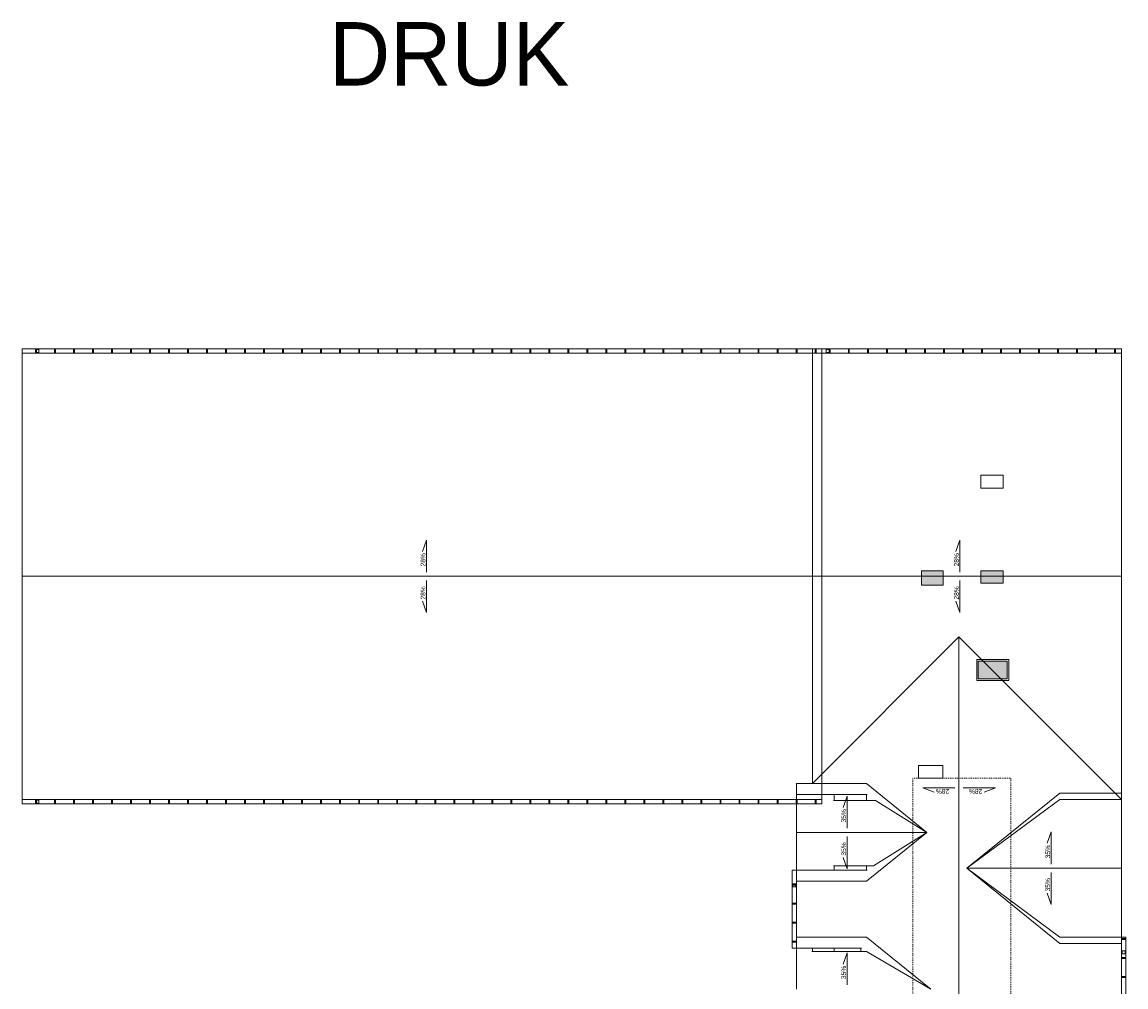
# Model space of a CAD drawing. Header units: millimetres. Extents: x -146116 to 602001, y -318793 to 100489.
# Tile 25 of 100: x 301474 to 336301, y -178308 to -147883. Entities that reach past the tile are written whole.
import ezdxf

# ---------------------------------------------------------------- set-up
doc = ezdxf.new("R2010")
doc.units = ezdxf.units.MM
doc.header["$LTSCALE"] = 0.1
doc.header["$MEASUREMENT"] = 0
doc.set_wipeout_variables(frame=1)
doc.linetypes.add('eks Rzut piętra II$0$Przerywana', pattern=[564.444447, 282.222223, -282.222223])
doc.linetypes.add('eks Rzut piętra II$0$Wipeout_Contour', pattern=[1000, 0, -1000])
doc.layers.get('0').update_dxf_attribs({"color": 8})
for name, color, linetype, lineweight in [('eks Rzut piętra II$0$poziom_3 (1)_7_0_Nr_pióra__81_Nr_pióra__1', 8, 'Continuous', 18), ('eks Rzut piętra II$0$poziom_3 (1)_7_2D - Ogólne_Nr_pióra__1_Nr_pióra__7', 8, 'Continuous', 18), ('eks Rzut piętra II$0$poziom_3 (1)_7_Konstrukcja - Dachy_Nr_pióra__92_Nr_pióra__2', 8, 'Continuous', 18), ('eks Rzut piętra II$0$poziom_3 (1)_7_Konstrukcja - Stropy_Nr_pióra__81_Nr_pióra__1', 8, 'Continuous', 18), ('eks Rzut piętra II$0$poziom_3 (1)_7_Konstrukcja - Ściany zew_Nr_pióra__254', 8, 'Continuous', 18), ('eks Rzut piętra II$0$poziom_3 (1)_7_Konstrukcja - Ściany zew_Nr_pióra__87_Nr_pióra__1', 8, 'Continuous', 18), ('eks Rzut piętra II$0$poziom_3 (1)_7_Opisy - Teksty_Nr_pióra__1_Nr_pióra__7', 8, 'Continuous', 18), ('Oświetlenie ewakuacyjne', 3, 'Continuous', 20)]:
    doc.layers.add(name, color=color, linetype=linetype, lineweight=lineweight)
doc.layers.add('eks Rzut piętra II$0$poziom_3 (1)_7_2D - Ogólne_Nr_pióra__19', color=8, linetype='Continuous')
doc.layers.add('eks Rzut piętra II$0$poziom_3 (1)_7_Konstrukcja - Ściany zew', color=8, linetype='Continuous')
doc.styles.add('eks Rzut piętra II$0$GENERATED_STYLE_1', font='arial.ttf')
doc.styles.add('eks Rzut piętra II$0$Standard', font='txt')

# ---------------------------------------------------------------- blocks, each defined once
blk = doc.blocks.new('eks Rzut piętra II')
at = {"layer": 'eks Rzut piętra II$0$poziom_3 (1)_7_2D - Ogólne_Nr_pióra__19', "linetype": 'Continuous', "lineweight": 0}
for points in [[(229807, 46586), (229127, 46586), (229127, 46136), (229807, 46136)], [(231697, 46586), (230997, 46586), (230997, 46196), (231697, 46196)], [(231697, 46196), (231697, 46586), (230997, 46586), (230997, 46196)], [(231827, 43176), (231827, 43736), (230917, 43736), (230917, 43176)]]:
    blk.add_hatch(color=256, dxfattribs=at).paths.add_polyline_path(points)
at = {"layer": 'eks Rzut piętra II$0$poziom_3 (1)_7_0_Nr_pióra__81_Nr_pióra__1', "linetype": 'Continuous', "lineweight": 18}
for p, q in [((225982, 53586), (200747, 53586)), ((200747, 53586), (200747, 53446)), ((200747, 53446), (225982, 53446)), ((201197, 53588), (201167, 53588)), ((201167, 53588), (201167, 53444)), ((201167, 53444), (201197, 53444)), ((201279, 53566), (201179, 53566)), ((201179, 53566), (201179, 53466)), ((201179, 53466), (201279, 53466)), ((201197, 53444), (201197, 53588)), ((201279, 53466), (201279, 53566)), ((201797, 53588), (201767, 53588)), ((201767, 53588), (201767, 53444)), ((201767, 53444), (201797, 53444)), ((201797, 53444), (201797, 53588)), ((202397, 53588), (202367, 53588)), ((202367, 53588), (202367, 53444)), ((202367, 53444), (202397, 53444)), ((202397, 53444), (202397, 53588)), ((202997, 53588), (202967, 53588)), ((202967, 53588), (202967, 53444)), ((202967, 53444), (202997, 53444)), ((202997, 53444), (202997, 53588)), ((203597, 53588), (203567, 53588)), ((203567, 53588), (203567, 53444)), ((203567, 53444), (203597, 53444)), ((203597, 53444), (203597, 53588)), ((204197, 53588), (204167, 53588)), ((204167, 53588), (204167, 53444)), ((204167, 53444), (204197, 53444)), ((204197, 53444), (204197, 53588)), ((204797, 53588), (204767, 53588)), ((204767, 53588), (204767, 53444)), ((204767, 53444), (204797, 53444)), ((204797, 53444), (204797, 53588)), ((205397, 53588), (205367, 53588)), ((205367, 53588), (205367, 53444)), ((205367, 53444), (205397, 53444)), ((205397, 53444), (205397, 53588)), ((205997, 53588), (205967, 53588)), ((205967, 53588), (205967, 53444)), ((205967, 53444), (205997, 53444)), ((205997, 53444), (205997, 53588)), ((206597, 53588), (206567, 53588)), ((206567, 53588), (206567, 53444)), ((206567, 53444), (206597, 53444)), ((206597, 53444), (206597, 53588)), ((207197, 53588), (207167, 53588)), ((207167, 53588), (207167, 53444)), ((207167, 53444), (207197, 53444)), ((207197, 53444), (207197, 53588)), ((207797, 53588), (207767, 53588)), ((207767, 53588), (207767, 53444)), ((207767, 53444), (207797, 53444)), ((207797, 53444), (207797, 53588)), ((208397, 53588), (208367, 53588)), ((208367, 53588), (208367, 53444)), ((208367, 53444), (208397, 53444)), ((208397, 53444), (208397, 53588)), ((208997, 53588), (208967, 53588)), ((208967, 53588), (208967, 53444)), ((208967, 53444), (208997, 53444)), ((208997, 53444), (208997, 53588)), ((209597, 53588), (209567, 53588)), ((209567, 53588), (209567, 53444)), ((209567, 53444), (209597, 53444)), ((209597, 53444), (209597, 53588)), ((210197, 53588), (210167, 53588)), ((210167, 53588), (210167, 53444)), ((210167, 53444), (210197, 53444)), ((210197, 53444), (210197, 53588)), ((210797, 53588), (210767, 53588)), ((210767, 53588), (210767, 53444)), ((210767, 53444), (210797, 53444)), ((210797, 53444), (210797, 53588)), ((211397, 53588), (211367, 53588)), ((211367, 53588), (211367, 53444)), ((211367, 53444), (211397, 53444)), ((211397, 53444), (211397, 53588)), ((211997, 53588), (211967, 53588)), ((211967, 53588), (211967, 53444)), ((211967, 53444), (211997, 53444)), ((211997, 53444), (211997, 53588)), ((212597, 53588), (212567, 53588)), ((212567, 53588), (212567, 53444)), ((212567, 53444), (212597, 53444)), ((212597, 53444), (212597, 53588)), ((213197, 53588), (213167, 53588)), ((213167, 53588), (213167, 53444)), ((213167, 53444), (213197, 53444)), ((213197, 53444), (213197, 53588)), ((213797, 53588), (213767, 53588)), ((213767, 53588), (213767, 53444)), ((213767, 53444), (213797, 53444)), ((213797, 53444), (213797, 53588)), ((214397, 53588), (214367, 53588)), ((214367, 53588), (214367, 53444)), ((214367, 53444), (214397, 53444)), ((214397, 53444), (214397, 53588)), ((214997, 53588), (214967, 53588)), ((214967, 53588), (214967, 53444)), ((214967, 53444), (214997, 53444)), ((214997, 53444), (214997, 53588)), ((215597, 53588), (215567, 53588)), ((215567, 53588), (215567, 53444)), ((215567, 53444), (215597, 53444)), ((215597, 53444), (215597, 53588)), ((216197, 53588), (216167, 53588)), ((216167, 53588), (216167, 53444)), ((216167, 53444), (216197, 53444)), ((216197, 53444), (216197, 53588)), ((216797, 53588), (216767, 53588)), ((216767, 53588), (216767, 53444)), ((216767, 53444), (216797, 53444)), ((216797, 53444), (216797, 53588)), ((217397, 53588), (217367, 53588)), ((217367, 53588), (217367, 53444)), ((217367, 53444), (217397, 53444)), ((217397, 53444), (217397, 53588)), ((217997, 53588), (217967, 53588)), ((217967, 53588), (217967, 53444)), ((217967, 53444), (217997, 53444)), ((217997, 53444), (217997, 53588)), ((218597, 53588), (218567, 53588)), ((218567, 53588), (218567, 53444)), ((218567, 53444), (218597, 53444)), ((218597, 53444), (218597, 53588)), ((219197, 53588), (219167, 53588)), ((219167, 53588), (219167, 53444)), ((219167, 53444), (219197, 53444)), ((219197, 53444), (219197, 53588)), ((219797, 53588), (219767, 53588)), ((219767, 53588), (219767, 53444)), ((219767, 53444), (219797, 53444)), ((219797, 53444), (219797, 53588)), ((220397, 53588), (220367, 53588)), ((220367, 53588), (220367, 53444)), ((220367, 53444), (220397, 53444)), ((220397, 53444), (220397, 53588)), ((220997, 53588), (220967, 53588)), ((220967, 53588), (220967, 53444)), ((220967, 53444), (220997, 53444)), ((220997, 53444), (220997, 53588)), ((221597, 53588), (221567, 53588)), ((221567, 53588), (221567, 53444)), ((221567, 53444), (221597, 53444)), ((221597, 53444), (221597, 53588)), ((222197, 53588), (222167, 53588)), ((222167, 53588), (222167, 53444)), ((222167, 53444), (222197, 53444)), ((222197, 53444), (222197, 53588)), ((222797, 53588), (222767, 53588)), ((222767, 53588), (222767, 53444)), ((222767, 53444), (222797, 53444)), ((222797, 53444), (222797, 53588)), ((223397, 53588), (223367, 53588)), ((223367, 53588), (223367, 53444)), ((223367, 53444), (223397, 53444)), ((223397, 53444), (223397, 53588)), ((223997, 53588), (223967, 53588)), ((223967, 53588), (223967, 53444)), ((223967, 53444), (223997, 53444)), ((223997, 53444), (223997, 53588)), ((224597, 53588), (224567, 53588)), ((224567, 53588), (224567, 53444)), ((224567, 53444), (224597, 53444)), ((224597, 53444), (224597, 53588)), ((225197, 53588), (225167, 53588)), ((225167, 53588), (225167, 53444)), ((225167, 53444), (225197, 53444)), ((225197, 53444), (225197, 53588)), ((235432, 53586), (225682, 53586)), ((225682, 53586), (225682, 53446)), ((225682, 53446), (235432, 53446)), ((225797, 53588), (225767, 53588)), ((225767, 53588), (225767, 53444)), ((225767, 53444), (225797, 53444)), ((225797, 53444), (225797, 53588)), ((225982, 53446), (225982, 53586)), ((226214, 53566), (226114, 53566)), ((226114, 53566), (226114, 53466)), ((226114, 53466), (226214, 53466)), ((226214, 53466), (226214, 53566)), ((226247, 53588), (226217, 53588)), ((226217, 53588), (226217, 53444)), ((226217, 53444), (226247, 53444)), ((226247, 53444), (226247, 53588)), ((226847, 53588), (226817, 53588)), ((226817, 53588), (226817, 53444)), ((226817, 53444), (226847, 53444)), ((226847, 53444), (226847, 53588)), ((227447, 53588), (227417, 53588)), ((227417, 53588), (227417, 53444)), ((227417, 53444), (227447, 53444)), ((227447, 53444), (227447, 53588)), ((228047, 53588), (228017, 53588)), ((228017, 53588), (228017, 53444)), ((228017, 53444), (228047, 53444)), ((228047, 53444), (228047, 53588)), ((228647, 53588), (228617, 53588)), ((228617, 53588), (228617, 53444)), ((228617, 53444), (228647, 53444)), ((228647, 53444), (228647, 53588)), ((229247, 53588), (229217, 53588)), ((229217, 53588), (229217, 53444)), ((229217, 53444), (229247, 53444)), ((229247, 53444), (229247, 53588)), ((229847, 53588), (229817, 53588)), ((229817, 53588), (229817, 53444)), ((229817, 53444), (229847, 53444)), ((229847, 53444), (229847, 53588)), ((230447, 53588), (230417, 53588)), ((230417, 53588), (230417, 53444)), ((230417, 53444), (230447, 53444)), ((230447, 53444), (230447, 53588)), ((231047, 53588), (231017, 53588)), ((231017, 53588), (231017, 53444)), ((231017, 53444), (231047, 53444)), ((231047, 53444), (231047, 53588)), ((231647, 53588), (231617, 53588)), ((231617, 53588), (231617, 53444)), ((231617, 53444), (231647, 53444)), ((231647, 53444), (231647, 53588)), ((232247, 53588), (232217, 53588)), ((232217, 53588), (232217, 53444)), ((232217, 53444), (232247, 53444)), ((232247, 53444), (232247, 53588)), ((232847, 53588), (232817, 53588)), ((232817, 53588), (232817, 53444)), ((232817, 53444), (232847, 53444)), ((232847, 53444), (232847, 53588)), ((233447, 53588), (233417, 53588)), ((233417, 53588), (233417, 53444)), ((233417, 53444), (233447, 53444)), ((233447, 53444), (233447, 53588)), ((234047, 53588), (234017, 53588)), ((234017, 53588), (234017, 53444)), ((234017, 53444), (234047, 53444)), ((234047, 53444), (234047, 53588)), ((234647, 53588), (234617, 53588)), ((234617, 53588), (234617, 53444)), ((234617, 53444), (234647, 53444)), ((234647, 53444), (234647, 53588)), ((235247, 53588), (235217, 53588)), ((235217, 53588), (235217, 53444)), ((235217, 53444), (235247, 53444)), ((235247, 53444), (235247, 53588)), ((235432, 53446), (235432, 53586)), ((200747, 39236), (200747, 39376)), ((200747, 39376), (225982, 39376)), ((201167, 39234), (201167, 39378)), ((201167, 39378), (201197, 39378)), ((201179, 39256), (201179, 39356)), ((201179, 39356), (201279, 39356)), ((201197, 39378), (201197, 39234)), ((201279, 39356), (201279, 39256)), ((201767, 39234), (201767, 39378)), ((201767, 39378), (201797, 39378)), ((201797, 39378), (201797, 39234)), ((202367, 39234), (202367, 39378)), ((202367, 39378), (202397, 39378)), ((202397, 39378), (202397, 39234)), ((202967, 39234), (202967, 39378)), ((202967, 39378), (202997, 39378)), ((202997, 39378), (202997, 39234)), ((203567, 39234), (203567, 39378)), ((203567, 39378), (203597, 39378)), ((203597, 39378), (203597, 39234)), ((204167, 39234), (204167, 39378)), ((204167, 39378), (204197, 39378)), ((204197, 39378), (204197, 39234)), ((204767, 39234), (204767, 39378)), ((204767, 39378), (204797, 39378)), ((204797, 39378), (204797, 39234)), ((205367, 39234), (205367, 39378)), ((205367, 39378), (205397, 39378)), ((205397, 39378), (205397, 39234)), ((205967, 39234), (205967, 39378)), ((205967, 39378), (205997, 39378)), ((205997, 39378), (205997, 39234)), ((206567, 39234), (206567, 39378)), ((206567, 39378), (206597, 39378)), ((206597, 39378), (206597, 39234)), ((207167, 39234), (207167, 39378)), ((207167, 39378), (207197, 39378)), ((207197, 39378), (207197, 39234)), ((207767, 39234), (207767, 39378)), ((207767, 39378), (207797, 39378)), ((207797, 39378), (207797, 39234)), ((208367, 39234), (208367, 39378)), ((208367, 39378), (208397, 39378)), ((208397, 39378), (208397, 39234)), ((208967, 39234), (208967, 39378)), ((208967, 39378), (208997, 39378)), ((208997, 39378), (208997, 39234)), ((209567, 39234), (209567, 39378)), ((209567, 39378), (209597, 39378)), ((209597, 39378), (209597, 39234)), ((210167, 39234), (210167, 39378)), ((210167, 39378), (210197, 39378)), ((210197, 39378), (210197, 39234)), ((210767, 39234), (210767, 39378)), ((210767, 39378), (210797, 39378)), ((210797, 39378), (210797, 39234)), ((211367, 39234), (211367, 39378)), ((211367, 39378), (211397, 39378)), ((211397, 39378), (211397, 39234)), ((211967, 39234), (211967, 39378)), ((211967, 39378), (211997, 39378)), ((211997, 39378), (211997, 39234)), ((212567, 39234), (212567, 39378)), ((212567, 39378), (212597, 39378)), ((212597, 39378), (212597, 39234)), ((213167, 39234), (213167, 39378)), ((213167, 39378), (213197, 39378)), ((213197, 39378), (213197, 39234)), ((213767, 39234), (213767, 39378)), ((213767, 39378), (213797, 39378)), ((213797, 39378), (213797, 39234)), ((214367, 39234), (214367, 39378)), ((214367, 39378), (214397, 39378)), ((214397, 39378), (214397, 39234)), ((214967, 39234), (214967, 39378)), ((214967, 39378), (214997, 39378)), ((214997, 39378), (214997, 39234)), ((215567, 39234), (215567, 39378)), ((215567, 39378), (215597, 39378)), ((215597, 39378), (215597, 39234)), ((216167, 39234), (216167, 39378)), ((216167, 39378), (216197, 39378)), ((216197, 39378), (216197, 39234)), ((216767, 39234), (216767, 39378)), ((216767, 39378), (216797, 39378)), ((216797, 39378), (216797, 39234)), ((217367, 39234), (217367, 39378)), ((217367, 39378), (217397, 39378)), ((217397, 39378), (217397, 39234)), ((217967, 39234), (217967, 39378)), ((217967, 39378), (217997, 39378)), ((217997, 39378), (217997, 39234)), ((218567, 39234), (218567, 39378)), ((218567, 39378), (218597, 39378)), ((218597, 39378), (218597, 39234)), ((219167, 39234), (219167, 39378)), ((219167, 39378), (219197, 39378)), ((219197, 39378), (219197, 39234)), ((219767, 39234), (219767, 39378)), ((219767, 39378), (219797, 39378)), ((219797, 39378), (219797, 39234)), ((220367, 39234), (220367, 39378)), ((220367, 39378), (220397, 39378)), ((220397, 39378), (220397, 39234)), ((220967, 39234), (220967, 39378)), ((220967, 39378), (220997, 39378)), ((220997, 39378), (220997, 39234)), ((221567, 39234), (221567, 39378)), ((221567, 39378), (221597, 39378)), ((221597, 39378), (221597, 39234)), ((222167, 39234), (222167, 39378)), ((222167, 39378), (222197, 39378)), ((222197, 39378), (222197, 39234)), ((222767, 39234), (222767, 39378)), ((222767, 39378), (222797, 39378)), ((222797, 39378), (222797, 39234)), ((223367, 39234), (223367, 39378)), ((223367, 39378), (223397, 39378)), ((223397, 39378), (223397, 39234)), ((223967, 39234), (223967, 39378)), ((223967, 39378), (223997, 39378)), ((223997, 39378), (223997, 39234)), ((224567, 39234), (224567, 39378)), ((224567, 39378), (224597, 39378)), ((224597, 39378), (224597, 39234)), ((225167, 39234), (225167, 39378)), ((225167, 39378), (225197, 39378)), ((225197, 39378), (225197, 39234)), ((225767, 39234), (225767, 39378)), ((225767, 39378), (225797, 39378)), ((225797, 39378), (225797, 39234)), ((225982, 39376), (225982, 39236)), ((225982, 39236), (200747, 39236)), ((201197, 39234), (201167, 39234)), ((201279, 39256), (201179, 39256)), ((201797, 39234), (201767, 39234)), ((202397, 39234), (202367, 39234)), ((202997, 39234), (202967, 39234)), ((203597, 39234), (203567, 39234)), ((204197, 39234), (204167, 39234)), ((204797, 39234), (204767, 39234)), ((205397, 39234), (205367, 39234)), ((205997, 39234), (205967, 39234)), ((206597, 39234), (206567, 39234)), ((207197, 39234), (207167, 39234)), ((207797, 39234), (207767, 39234)), ((208397, 39234), (208367, 39234)), ((208997, 39234), (208967, 39234)), ((209597, 39234), (209567, 39234)), ((210197, 39234), (210167, 39234)), ((210797, 39234), (210767, 39234)), ((211397, 39234), (211367, 39234)), ((211997, 39234), (211967, 39234)), ((212597, 39234), (212567, 39234)), ((213197, 39234), (213167, 39234)), ((213797, 39234), (213767, 39234)), ((214397, 39234), (214367, 39234)), ((214997, 39234), (214967, 39234)), ((215597, 39234), (215567, 39234)), ((216197, 39234), (216167, 39234)), ((216797, 39234), (216767, 39234)), ((217397, 39234), (217367, 39234)), ((217997, 39234), (217967, 39234)), ((218597, 39234), (218567, 39234)), ((219197, 39234), (219167, 39234)), ((219797, 39234), (219767, 39234)), ((220397, 39234), (220367, 39234)), ((220997, 39234), (220967, 39234)), ((221597, 39234), (221567, 39234)), ((222197, 39234), (222167, 39234)), ((222797, 39234), (222767, 39234)), ((223397, 39234), (223367, 39234)), ((223997, 39234), (223967, 39234)), ((224597, 39234), (224567, 39234)), ((225197, 39234), (225167, 39234)), ((225797, 39234), (225767, 39234)), ((225042, 34687), (225042, 37146)), ((225042, 37146), (225182, 37146)), ((225182, 37146), (225182, 34687)), ((225040, 36672), (225040, 36702)), ((225040, 36702), (225184, 36702)), ((225184, 36672), (225040, 36672)), ((225062, 36614), (225062, 36714)), ((225062, 36714), (225162, 36714)), ((225162, 36614), (225062, 36614)), ((225162, 36714), (225162, 36614)), ((225184, 36702), (225184, 36672)), ((225040, 36072), (225040, 36102)), ((225040, 36102), (225184, 36102)), ((225184, 36072), (225040, 36072)), ((225184, 36102), (225184, 36072)), ((225040, 35472), (225040, 35502)), ((225040, 35502), (225184, 35502)), ((225184, 35472), (225040, 35472)), ((225184, 35502), (225184, 35472)), ((225040, 34872), (225040, 34902)), ((225040, 34902), (225184, 34902)), ((225184, 34872), (225040, 34872)), ((225184, 34902), (225184, 34872)), ((235574, 34991), (235430, 34991)), ((235430, 34991), (235430, 34961)), ((235430, 34961), (235574, 34961)), ((235572, 35036), (235432, 35036)), ((235432, 35036), (235432, 30576)), ((235572, 30576), (235572, 35036)), ((235574, 34961), (235574, 34991)), ((225182, 34687), (225042, 34687)), ((235552, 34604), (235452, 34604)), ((235452, 34604), (235452, 34504)), ((235452, 34504), (235552, 34504)), ((235552, 34504), (235552, 34604)), ((235574, 34391), (235430, 34391)), ((235430, 34391), (235430, 34361)), ((235430, 34361), (235574, 34361)), ((235574, 34361), (235574, 34391)), ((235574, 33791), (235430, 33791)), ((235430, 33791), (235430, 33761)), ((235574, 33761), (235574, 33791)), ((235430, 33761), (235574, 33761))]:
    blk.add_line(p, q, dxfattribs=at)
at = {"layer": 'eks Rzut piętra II$0$poziom_3 (1)_7_2D - Ogólne_Nr_pióra__1_Nr_pióra__7', "linetype": 'Continuous', "lineweight": 18, "flags": 128}
for points in [[(231697, 49186), (231697, 49596), (230997, 49596), (230997, 49186)], [(229127, 46586), (229127, 46136), (229807, 46136), (229807, 46586)], [(229807, 46586), (229807, 46136), (229127, 46136), (229127, 46586)], [(231697, 46586), (231697, 46196), (230997, 46196), (230997, 46586)], [(231697, 46586), (231697, 46196), (230997, 46196), (230997, 46586)], [(231697, 46196), (231697, 46586), (230997, 46586), (230997, 46196)], [(231827, 43176), (231827, 43736), (230917, 43736), (230917, 43176)], [(231827, 43176), (231827, 43736), (230917, 43736), (230917, 43176)], [(229797, 40446), (229797, 40046), (229027, 40046), (229027, 40446)]]:
    blk.add_lwpolyline(points, close=True, dxfattribs=at)
for points in [[(213507, 46542), (213507, 47555), (213380, 47197)], [(230339, 46542), (230339, 47555), (230211, 47197)], [(213507, 46279), (213507, 45266), (213380, 45623)], [(230339, 46279), (230339, 45266), (230211, 45623)], [(230178, 39736), (229166, 39736), (229523, 39609)], [(230442, 39736), (231455, 39736), (231097, 39609)], [(233217, 37338), (233217, 38350), (233089, 37993)], [(233217, 37074), (233217, 36061), (233089, 36419)]]:
    blk.add_lwpolyline(points, dxfattribs=at)
at = {"layer": 'eks Rzut piętra II$0$poziom_3 (1)_7_Konstrukcja - Dachy_Nr_pióra__92_Nr_pióra__2', "linetype": 'Continuous', "lineweight": 18, "flags": 128}
for points in [[(200747, 46411), (200747, 53446)], [(200747, 53446), (225982, 53446)], [(225682, 46411), (225682, 53446)], [(225682, 53446), (235432, 53446)], [(225982, 53446), (225982, 46411)], [(235432, 53446), (235432, 46411)], [(200747, 46411), (225982, 46411)], [(200747, 39376), (200747, 46411)], [(225982, 46411), (200747, 46411)], [(235432, 46411), (225682, 46411)], [(225682, 46411), (235432, 46411)], [(225682, 39876), (225682, 46411)], [(225982, 46411), (225982, 39376)], [(235432, 46411), (235432, 39376)], [(230307, 44501), (225682, 39876)], [(225682, 39876), (230307, 44501)], [(235432, 39376), (230307, 44501)], [(230307, 44501), (235432, 39376)], [(230307, 30576), (230307, 44501)], [(230307, 44501), (230307, 30576)], [(225182, 39526), (225182, 39876)], [(225182, 39876), (225682, 39876)], [(225182, 38336), (225182, 39876)], [(225182, 39876), (227387, 39876)], [(225982, 39376), (200747, 39376)], [(230553, 37206), (233492, 39576)], [(233492, 39376), (230553, 37206)], [(233492, 39576), (235432, 39576)], [(235432, 39376), (233492, 39376)], [(235432, 39576), (235432, 37206)], [(229297, 38336), (227676, 39346)], [(225182, 38336), (229297, 38336)], [(225182, 36796), (225182, 38336)], [(229297, 38336), (225182, 38336)], [(227611, 37286), (229297, 38336)], [(225182, 34687), (225182, 37146)], [(230553, 37206), (233492, 35036)], [(235432, 37206), (230553, 37206)], [(230553, 37206), (235432, 37206)], [(233492, 34836), (230553, 37206)], [(235432, 37206), (235432, 34836)], [(227387, 36796), (225182, 36796)], [(225182, 33397), (225182, 35037)], [(225182, 35037), (227387, 35037)], [(227387, 35037), (229421, 33397)], [(233492, 35036), (235432, 35036)], [(235432, 34836), (233492, 34836)], [(235432, 35036), (235432, 30576)], [(229421, 33397), (227394, 34577)]]:
    blk.add_lwpolyline(points, dxfattribs=at)
at = {"layer": 'eks Rzut piętra II$0$poziom_3 (1)_7_Konstrukcja - Stropy_Nr_pióra__81_Nr_pióra__1', "linetype": 'Continuous', "lineweight": 18, "flags": 128}
blk.add_lwpolyline([(230867, 43786), (230867, 43126), (231877, 43126), (231877, 43786)], close=True, dxfattribs=at)
at = {"layer": 'eks Rzut piętra II$0$poziom_3 (1)_7_Konstrukcja - Stropy_Nr_pióra__81_Nr_pióra__1', "linetype": 'eks Rzut piętra II$0$Przerywana', "lineweight": 18, "flags": 128}
blk.add_lwpolyline([(231947, 40046), (231947, 30977), (228847, 30977), (228847, 40046)], close=True, dxfattribs=at)
at = {"insert": (210430, 63887), "char_height": 2000, "attachment_point": 1, "style": 'eks Rzut piętra II$0$Standard'}
blk.add_mtext_dynamic_manual_height_columns('DRUK', width=43350.52, gutter_width=1, heights=[0], dxfattribs=at)
at = {"layer": 'eks Rzut piętra II$0$poziom_3 (1)_7_Opisy - Teksty_Nr_pióra__1_Nr_pióra__7', "linetype": 'Continuous', "lineweight": 18, "char_height": 150, "style": 'eks Rzut piętra II$0$GENERATED_STYLE_1'}
for s, insert, attachment_point, rotation in [('\\A1;28%', (213323, 47142), 3, 90), ('\\A1;28%', (230154, 47142), 3, 90), ('\\A1;28%', (213323, 45678), 1, 90), ('\\A1;28%', (230154, 45678), 1, 90), ('\\A1;28%', (229578, 39552), 3, 180), ('\\A1;28%', (231042, 39552), 1, 180), ('\\A1;35%', (226594, 39068), 3, 90), ('\\A1;35%', (226594, 37604), 1, 90), ('\\A1;35%', (233032, 37938), 3, 90), ('\\A1;35%', (233032, 36474), 1, 90), ('\\A1;35%', (226594, 34129), 3, 90)]:
    blk.add_mtext(s, dxfattribs=dict(at, insert=insert, attachment_point=attachment_point, rotation=rotation))
at = {"linetype": 'eks Rzut piętra II$0$Wipeout_Contour', "lineweight": 0, "ltscale": 261417.927559}
blk.add_wipeout([(226367, 39346), (227387, 39346), (227387, 39526), (226367, 39526)], dxfattribs=at).dxf.layer = 'eks Rzut piętra II$0$poziom_3 (1)_7_Konstrukcja - Ściany zew'
at = {"linetype": 'eks Rzut piętra II$0$Wipeout_Contour', "lineweight": 0, "ltscale": 270296.542359}
blk.add_wipeout([(226367, 37146), (227387, 37146), (227387, 37286), (226367, 37286)], dxfattribs=at).dxf.layer = 'eks Rzut piętra II$0$poziom_3 (1)_7_Konstrukcja - Ściany zew'
at = {"linetype": 'eks Rzut piętra II$0$Wipeout_Contour', "lineweight": 0, "ltscale": 280671.616977}
blk.add_wipeout([(225682, 34577), (227206, 34577), (227206, 34687), (225682, 34687)], dxfattribs=at).dxf.layer = 'eks Rzut piętra II$0$poziom_3 (1)_7_Konstrukcja - Ściany zew'
at = {"layer": 'eks Rzut piętra II$0$poziom_3 (1)_7_2D - Ogólne_Nr_pióra__1_Nr_pióra__7', "linetype": 'Continuous', "lineweight": 18, "flags": 128}
for points in [[(226779, 38468), (226779, 39480), (226651, 39123)], [(226779, 38204), (226779, 37191), (226651, 37549)], [(226779, 33529), (226779, 34541), (226651, 34184)]]:
    blk.add_lwpolyline(points, dxfattribs=at)
at = {"layer": 'eks Rzut piętra II$0$poziom_3 (1)_7_Konstrukcja - Dachy_Nr_pióra__92_Nr_pióra__2', "linetype": 'Continuous', "lineweight": 18, "flags": 128}
for points in [[(227387, 39876), (229297, 38336)], [(226367, 39526), (225182, 39526)], [(226367, 39346), (226367, 39526)], [(227676, 39346), (226367, 39346)], [(229297, 38336), (227387, 36796)], [(226367, 37146), (226367, 37286)], [(226367, 37286), (227611, 37286)], [(225182, 37146), (226367, 37146)], [(226367, 34687), (225182, 34687)], [(226367, 34577), (226367, 34687)], [(227394, 34577), (226367, 34577)]]:
    blk.add_lwpolyline(points, dxfattribs=at)
at = {"layer": 'eks Rzut piętra II$0$poziom_3 (1)_7_Konstrukcja - Ściany zew_Nr_pióra__254', "linetype": 'eks Rzut piętra II$0$Wipeout_Contour', "lineweight": 18}
for p, q in [((227387, 39526), (226367, 39526)), ((226367, 39526), (226367, 39346)), ((227387, 39346), (227387, 39526)), ((226367, 39346), (227387, 39346)), ((227387, 37286), (226367, 37286)), ((226367, 37286), (226367, 37146)), ((227387, 37146), (227387, 37286)), ((226367, 37146), (227387, 37146)), ((227206, 34687), (225682, 34687)), ((225682, 34687), (225682, 34577)), ((225682, 34577), (227206, 34577)), ((227206, 34577), (227206, 34687))]:
    blk.add_line(p, q, dxfattribs=at)
at = {"layer": 'eks Rzut piętra II$0$poziom_3 (1)_7_Konstrukcja - Ściany zew_Nr_pióra__87_Nr_pióra__1', "linetype": 'Continuous', "lineweight": 18, "flags": 128}
for points in [[(227387, 39526), (226367, 39526)], [(226367, 39526), (226367, 39346)], [(227387, 39346), (227387, 39526)], [(226367, 39346), (227387, 39346)], [(227387, 37286), (226367, 37286)], [(226367, 37286), (226367, 37146)], [(227387, 37146), (227387, 37286)], [(226367, 37146), (227387, 37146)], [(227206, 34687), (225682, 34687)], [(225682, 34687), (225682, 34577)], [(225682, 34577), (227206, 34577)], [(227206, 34577), (227206, 34687)]]:
    blk.add_lwpolyline(points, dxfattribs=at)

msp = doc.modelspace()

# ---------------------------------------------------------------- block references
at = {"layer": 'Oświetlenie ewakuacyjne'}
msp.add_blockref('eks Rzut piętra II', (100727, -211771), dxfattribs=at)

doc.saveas('drawing.dxf')
